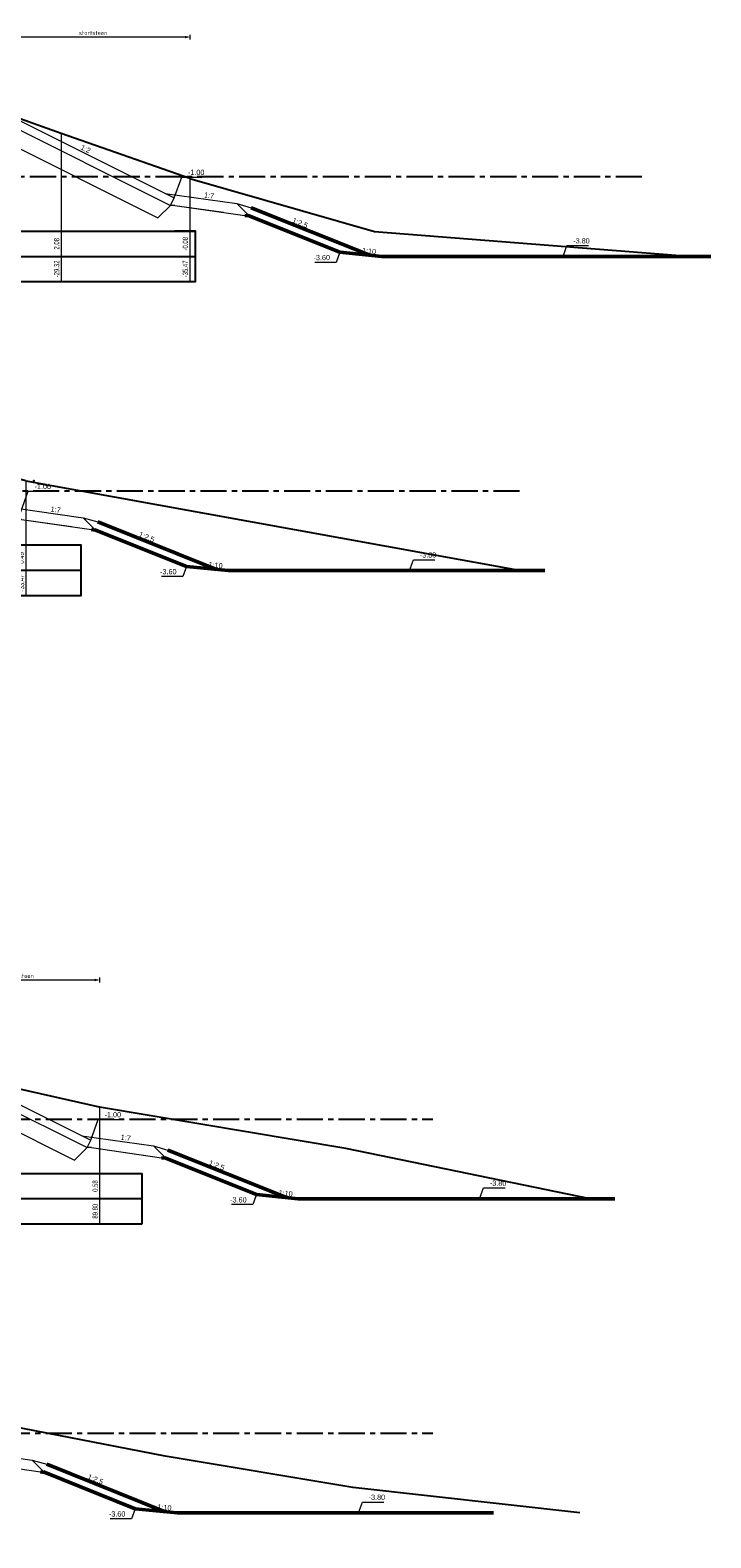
# Model space of a CAD drawing. Header units: metres. Extents: x -7 to 2281, y 7146 to 7816.
# Tile 28 of 29: x 2239 to 2271, y 7656 to 7728. Entities that reach past the tile are written whole.
import ezdxf
from ezdxf.enums import TextEntityAlignment as Align

# ---------------------------------------------------------------- set-up
doc = ezdxf.new("R2010")
doc.units = ezdxf.units.M
doc.linetypes.add('NAP', pattern=[20, 12.5, -2.5, 2.5, -2.5])
for name, color, linetype in [('BS-ZANDLIJN_NVV', 198, 'Continuous'), ('DP-BS-profiel', 2, 'Continuous'), ('DP-Matenbalk', 7, 'Continuous'), ('DP-Matenbalk_bestaandehoogten', 6, 'Continuous'), ('DP-NAP-lijn', 5, 'NAP')]:
    doc.layers.add(name, color=color, linetype=linetype)
for name, color, linetype, lineweight in [('DP-BS-maatvoering', 2, 'Continuous', 20), ('DP-BS-matenbalk_verlenglijnen', 253, 'Continuous', 0), ('DP-NW-maatvoering', 7, 'Continuous', 35), ('DP-NW-profiel', 4, 'Continuous', 50), ('maatvoering-lin', 7, 'Continuous', 20)]:
    doc.layers.add(name, color=color, linetype=linetype, lineweight=lineweight)
doc.styles.add('bestomschr', font='isocp.shx', dxfattribs={"width": 0.96})
doc.styles.add('StagCAD', font='StagCAD.ttf')
doc.dimstyles.new('bestaand 1_100', dxfattribs={"dimscale": 0.1, "dimtxt": 2, "dimasz": 0.8, "dimexe": 0, "dimexo": 0, "dimgap": 1, "dimtad": 1, "dimrnd": 0.001, "dimzin": 1, "dimdsep": 46, "dimtxsty": 'bestomschr', "dimblk1": 'DIM_PIJL', "dimblk2": 'DIM_PIJL', "dimsah": 1, "dimcen": 0.09, "dimse1": 1, "dimse2": 1, "dimclrd": 212, "dimclre": 1, "dimclrt": 2, "dimazin": 0, "dimtfac": 1, "dimtix": 1, "dimtmove": 0, "dimatfit": 3, "dimldrblk": 'RAD_PIJL', "dimfxl": 1, "dimtvp": 0.83, "dimtolj": 1, "dimtzin": 0, "dimlwd": 9, "dimlwe": 5, "dimarcsym": 0})
doc.dimstyles.new('leader 1_100', dxfattribs={"dimscale": 0.1, "dimtxt": 2.5, "dimasz": 2, "dimexe": 0, "dimexo": 0, "dimgap": 1, "dimtad": 1, "dimrnd": 0.001, "dimzin": 1, "dimdsep": 46, "dimtxsty": 'StagCAD', "dimblk": 'RAD_PIJL', "dimcen": 0.09, "dimse1": 1, "dimse2": 1, "dimclrd": 1, "dimclre": 1, "dimclrt": 7, "dimazin": 0, "dimtfac": 1, "dimtix": 1, "dimtmove": 0, "dimatfit": 0, "dimfxl": 1, "dimtvp": 0.83, "dimtolj": 1, "dimtzin": 0, "dimlwd": 15, "dimarcsym": 0})

# ---------------------------------------------------------------- blocks, each defined once
blk = doc.blocks.new('DIM_PIJL')
at = {"color": 1}
blk.add_line((0, 1.41), (0, -1.41), dxfattribs=at)
at = {"color": 1, "linetype": 'ByBlock'}
blk.add_solid([(-2.83, -0.75), (-2.83, 0.75), (0, 0)], dxfattribs=at)
blk = doc.blocks.new('*D141')
at = {"layer": 'Defpoints', "color": 0, "transparency": 16777216}
for p in [(2242.177, 7682.428), (2234.551, 7678.072), (2242.177, 7676.358)]:
    blk.add_point(p, dxfattribs=at)
at = {"layer": 'DP-BS-maatvoering', "color": 212, "lineweight": 9, "transparency": 16777216}
blk.add_line((2234.631, 7682.428), (2242.097, 7682.428), dxfattribs=at)
at = {"layer": 'DP-BS-maatvoering', "color": 212, "lineweight": 9, "transparency": 16777216, "xscale": 0.08000000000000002, "yscale": 0.08000000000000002, "zscale": 0.08000000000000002, "rotation": 180}
blk.add_blockref('DIM_PIJL', (2234.551, 7682.428), dxfattribs=at)
at = {"layer": 'DP-BS-maatvoering', "color": 212, "lineweight": 9, "transparency": 16777216, "xscale": 0.08000000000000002, "yscale": 0.08000000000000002, "zscale": 0.08000000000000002}
blk.add_blockref('DIM_PIJL', (2242.177, 7682.428), dxfattribs=at)
at = {"layer": 'DP-BS-maatvoering', "color": 2, "transparency": 16777216, "insert": (2238.364, 7682.628), "char_height": 0.2, "attachment_point": 5, "style": 'bestomschr'}
blk.add_mtext('\\A1;stortsteen', dxfattribs=at)
blk = doc.blocks.new('RAD_PIJL')
at = {"color": 1, "linetype": 'Continuous'}
blk.add_solid([(-2.83, -0.75), (-2.83, 0.75), (0, 0)], dxfattribs=at)
blk = doc.blocks.new('A$C1D5B72DA')
at = {"layer": 'DP-BS-matenbalk_verlenglijnen'}
for p, q in [((3.31, 2.523), (3.31, -4.992)), ((5.429, 2.3), (5.429, -4.992)), ((13.315, 0.566), (13.315, -4.992))]:
    blk.add_line(p, q, dxfattribs=at)
at = {"layer": 'DP-BS-profiel'}
for points in [[(-40.57, -0.55), (-36.658, 0.775), (-36.658, 0.775), (-29.561, 3.197), (-24.868, 4.776), (-20.888, 4.985), (-17.332, 4.948), (-1.403, 3.642), (-1.203, 3.642), (-1.203, 2.686), (0, 2.642), (3.31, 2.523), (5.429, 2.3), (5.43, 2), (13.315, 0.566)], [(41.661, -3.8), (30.817, -2.592), (21.847, -1.092), (13.315, 0.566)]]:
    blk.add_lwpolyline(points, dxfattribs=at)
at = {"layer": 'DP-Matenbalk'}
for points in [[(13.315, -3.792), (13.315, -3.792)], [(13.315, -4.992), (13.315, -4.992)]]:
    blk.add_lwpolyline(points, dxfattribs=at)
at = {"layer": 'DP-Matenbalk_bestaandehoogten', "width": 0.68}
for s, p in [('2.52', (3.31, -3.192)), ('2.30', (5.429, -3.192)), ('2.00', (5.846, -3.192)), ('0.57', (13.315, -3.192)), ('78.22', (3.31, -4.392)), ('80.34', (5.429, -4.392)), ('80.34', (5.846, -4.392)), ('88.23', (13.315, -4.392))]:
    blk.add_text(s, height=0.25, rotation=90, dxfattribs=at).set_placement(p, align=Align.BOTTOM_CENTER)
blk = doc.blocks.new('A$C279E5BED')
at = {"layer": 'DP-BS-matenbalk_verlenglijnen'}
for p, q in [((3.676, 2.505), (3.676, -4.992)), ((5.351, 2.294), (5.351, -4.992)), ((12.976, 0.58), (12.976, -4.992))]:
    blk.add_line(p, q, dxfattribs=at)
at = {"layer": 'DP-BS-profiel'}
blk.add_lwpolyline([(36.44, -3.8), (24.75, -1.4), (12.976, 0.58), (5.351, 2.294), (3.676, 2.505), (-1.298, 2.7), (-1.298, 3.736), (-1.578, 3.736), (-23.455, 5.002), (-26.82, 4.713), (-31.233, 3.209), (-35.152, 2.005), (-42.233, -0.55)], dxfattribs=at)
at = {"layer": 'DP-Matenbalk_bestaandehoogten', "width": 0.68}
for s, p in [('2.50', (3.676, -3.192)), ('2.29', (5.351, -3.192)), ('0.58', (12.976, -3.192)), ('80.50', (3.676, -4.392)), ('82.17', (5.351, -4.392)), ('89.80', (12.976, -4.392))]:
    blk.add_text(s, height=0.25, rotation=90, dxfattribs=at).set_placement(p, align=Align.BOTTOM_CENTER)
blk = doc.blocks.new('A$C1F8C3FFF')
at = {"layer": 'DP-BS-matenbalk_verlenglijnen'}
for p, q in [((3.488, 2.559), (3.488, -4.992)), ((5.333, 2.291), (5.333, -4.992)), ((12.519, 0.49), (12.519, -4.992))]:
    blk.add_line(p, q, dxfattribs=at)
at = {"layer": 'DP-BS-profiel'}
for p, q in [((3.488, 2.559), (0, 2.67)), ((5.333, 2.291), (3.488, 2.559)), ((12.519, 0.49), (5.333, 2.291))]:
    blk.add_line(p, q, dxfattribs=at)
blk.add_lwpolyline([(12.519, 0.49), (36.18, -3.8)], dxfattribs=at)
at = {"layer": 'DP-Matenbalk_bestaandehoogten', "width": 0.68}
for s, p in [('2.56', (3.416, -3.192)), ('2.29', (5.261, -3.192)), ('-24.44', (3.416, -4.392)), ('-26.29', (5.261, -4.392)), ('-33.47', (12.447, -4.392))]:
    blk.add_text(s, height=0.25, rotation=90, dxfattribs=at).set_placement(p, align=Align.CENTER)
blk.add_text('0.49', height=0.25, rotation=90, dxfattribs=at).set_placement((12.519, -3.192), align=Align.BOTTOM_CENTER)
blk = doc.blocks.new('A$C2E567382')
at = {"layer": 'DP-BS-matenbalk_verlenglijnen'}
for p, q in [((1.071, 3.171), (1.071, -4.992)), ((4.168, 2.075), (4.168, -4.992)), ((10.316, -0.079), (10.316, -4.992))]:
    blk.add_line(p, q, dxfattribs=at)
at = {"layer": 'DP-BS-profiel'}
blk.add_lwpolyline([(10.316, -0.079), (19.135, -2.6), (34.354, -3.8)], dxfattribs=at)
blk.add_polyline3d([(10.316, -0.079, 0), (4.168, 2.075, 0), (1.071, 3.171, 0), (0, 3.313, 0), (-3.799, 3.478, 0), (-19.316, 4.234, 0), (-22.328, 4.369, 0), (-23.951, 4.637, 0), (-25.069, 4.71, 0), (-25.892, 5.027, 0), (-27.249, 5.082, 0), (-30.419, 3.303, 0), (-33.936, 2.96, 0), (-37.417, 0.724, 0), (-39.308, -0.45, 0), (-40.474, -0.45, 0), (-42.764, 0.591, 0)], dxfattribs=at)
at = {"layer": 'DP-Matenbalk_bestaandehoogten', "width": 0.68}
for s, p in [('3.17', (1.053, -3.192)), ('2.08', (4.151, -3.192)), ('-0.08', (10.298, -3.192)), ('-26.22', (1.053, -4.392)), ('-29.32', (4.151, -4.392)), ('-35.47', (10.298, -4.392))]:
    blk.add_text(s, height=0.25, rotation=90, dxfattribs=at).set_placement(p, align=Align.BOTTOM_CENTER)
blk = doc.blocks.new('*D188')
at = {"layer": 'Defpoints', "color": 0, "transparency": 16777216}
for p in [(2237.257, 7727.457), (2237.257, 7723.949), (2246.503, 7720.699)]:
    blk.add_point(p, dxfattribs=at)
at = {"layer": 'DP-BS-maatvoering', "color": 212, "lineweight": 9, "transparency": 16777216}
blk.add_line((2246.423, 7727.457), (2237.337, 7727.457), dxfattribs=at)
at = {"layer": 'DP-BS-maatvoering', "color": 212, "lineweight": 9, "transparency": 16777216, "xscale": 0.08000000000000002, "yscale": 0.08000000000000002, "zscale": 0.08000000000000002, "rotation": 180}
blk.add_blockref('DIM_PIJL', (2237.257, 7727.457), dxfattribs=at)
at = {"layer": 'DP-BS-maatvoering', "color": 212, "lineweight": 9, "transparency": 16777216, "xscale": 0.08000000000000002, "yscale": 0.08000000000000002, "zscale": 0.08000000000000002}
blk.add_blockref('DIM_PIJL', (2246.503, 7727.457), dxfattribs=at)
at = {"layer": 'DP-BS-maatvoering', "color": 2, "transparency": 16777216, "insert": (2241.88, 7727.657), "char_height": 0.2, "attachment_point": 5, "style": 'bestomschr'}
blk.add_mtext('\\A1;stortsteen', dxfattribs=at)
blk = doc.blocks.new('A$C10D54E88')
at = {"layer": 'DP-NW-profiel', "lineweight": 18}
for p, q in [((-0.424, 0.212), (2.991, -0.276)), ((0.03, -0.358), (-0.179, -0.358)), ((0.03, -0.358), (3.384, -0.837)), ((2.991, -0.276), (3.684, -0.476)), ((2.991, -0.276), (3.58, -0.865))]:
    blk.add_line(p, q, dxfattribs=at)
at = {"layer": 'DP-NW-profiel'}
for p, q in [((3.684, -0.476), (9.354, -2.744)), ((3.384, -0.837), (3.58, -0.865)), ((9.918, -2.8), (25.046, -2.8))]:
    blk.add_line(p, q, dxfattribs=at)
blk.add_lwpolyline([(3.536, -0.847), (7.918, -2.6), (9.918, -2.8)], dxfattribs=at)
at = {"layer": 'DP-NW-maatvoering', "style": 'StagCAD'}
for s, rotation, p in [('1:2.5', 338.19859, (5.945, -1.38)), ('1:10', 354.28941, (9.294, -2.738))]:
    blk.add_text(s, height=0.25, rotation=rotation, dxfattribs=at).set_placement(p, align=Align.BOTTOM_CENTER)
at = {"layer": 'maatvoering-lin', "style": 'StagCAD'}
blk.add_text('1:7', height=0.25, rotation=351.8699, dxfattribs=at).set_placement((1.642, -0.083), align=Align.BOTTOM_CENTER)
at = {"layer": 'DP-NW-maatvoering', "annotation_type": 0, "has_hookline": 1, "text_width": 0.725}
for points, hookline_direction in [([(7.918, -2.6), (7.746, -3.08), (7.546, -3.08)], 1), ([(18.585, -2.801), (18.772, -2.28), (18.972, -2.28)], 0)]:
    blk.add_leader(points, dimstyle='leader 1_100', override={"dimgap": 1, "dimtad": 1}, dxfattribs=dict(at, hookline_direction=hookline_direction))
at = {"layer": 'DP-NW-maatvoering', "color": 7, "char_height": 0.25, "style": 'StagCAD', "bg_fill": 3, "box_fill_scale": 1, "bg_fill_color": 256, "bg_fill_transparency": 0}
for s, insert, attachment_point in [('\\A1;-3.80', (19.072, -2.18), 7), ('\\A1;-3.60', (7.446, -2.98), 9)]:
    blk.add_mtext(s, dxfattribs=dict(at, insert=insert, attachment_point=attachment_point))

msp = doc.modelspace()

# ---------------------------------------------------------------- linework, layer by layer
at = {"layer": 'BS-ZANDLIJN_NVV'}
for p in [(2239.047, 7706.268), (2242.177, 7676.358)]:
    msp.add_point(p, dxfattribs=at)
at = {"layer": 'DP-BS-matenbalk_verlenglijnen'}
msp.add_polyline3d([(2242.177, 7676.358, 0), (2242.177, 7676.358, 0)], dxfattribs=at)
at = {"layer": 'DP-Matenbalk'}
for points in [[(2245.766, 7715.786), (2246.766, 7715.786), (2246.766, 7718.186), (2245.766, 7718.186)], [(2240.312, 7700.786), (2241.312, 7700.786), (2241.312, 7703.186), (2240.312, 7703.186)]]:
    msp.add_lwpolyline(points, dxfattribs=at)
for points in [[(2183.033, 7718.186, 0), (2246.766, 7718.186, 0)], [(2183.033, 7718.186, 0), (2183.033, 7715.786, 0), (2189.033, 7715.786, 0), (2246.766, 7715.786, 0)], [(2183.033, 7716.986, 0), (2246.766, 7716.986, 0)], [(2240.312, 7703.186, 0), (2190.136, 7703.186, 0)], [(2241.312, 7701.986, 0), (2189.705, 7701.986, 0)], [(2189.705, 7700.786, 0), (2240.312, 7700.786, 0)], [(2171.612, 7673.186, 0), (2244.221, 7673.186, 0)], [(2171.612, 7673.186, 0), (2171.612, 7670.786, 0), (2177.612, 7670.786, 0), (2244.221, 7670.786, 0)], [(2244.221, 7670.784, 0), (2244.221, 7673.184, 0)], [(2171.612, 7671.986, 0), (2244.221, 7671.986, 0)]]:
    msp.add_polyline3d(points, dxfattribs=at)
at = {"layer": 'DP-NAP-lijn', "ltscale": 0.1}
for p, q in [((2268.107, 7720.778), (2183.033, 7720.778)), ((2262.257, 7705.778), (2183.136, 7705.778)), ((2171.612, 7675.778), (2258.107, 7675.778))]:
    msp.add_line(p, q, dxfattribs=at)
msp.add_lwpolyline([(2171.612, 7660.778), (2258.107, 7660.778)], dxfattribs=at)
at = {"layer": 'DP-NW-profiel', "lineweight": 18}
for p, q in [((2237.139, 7724.087), (2245.753, 7719.779)), ((2236.762, 7722.933), (2244.978, 7718.825)), ((2237.176, 7723.62), (2245.574, 7719.422)), ((2244.978, 7718.825), (2245.574, 7719.422)), ((2245.574, 7719.422), (2245.753, 7719.779)), ((2245.782, 7719.422), (2245.574, 7719.422)), ((2245.782, 7719.422), (2248.114, 7719.089)), ((2238.449, 7704.42), (2240.848, 7704.078)), ((2233.767, 7678.778), (2241.767, 7674.778)), ((2233.806, 7678.312), (2241.588, 7674.421)), ((2233.391, 7677.625), (2240.992, 7673.824)), ((2241.588, 7674.421), (2241.767, 7674.778)), ((2240.992, 7673.824), (2241.588, 7674.421)), ((2241.796, 7674.421), (2241.588, 7674.421)), ((2241.796, 7674.421), (2244.5, 7674.034))]:
    msp.add_line(p, q, dxfattribs=at)
at = {"layer": 'DP-NW-profiel'}
for points in [[(2271.402, 7716.979), (2255.84, 7716.979)], [(2263.118, 7701.978), (2248.506, 7701.978)], [(2251.854, 7671.978), (2266.44, 7671.978)]]:
    msp.add_lwpolyline(points, dxfattribs=at)

# ---------------------------------------------------------------- block references
msp.add_blockref('A$C10D54E88', (2235.975, 7659.778), dxfattribs=at)

# ---------------------------------------------------------------- texts
at = {"layer": 'maatvoering-lin', "style": 'StagCAD'}
msp.add_text('1:2', height=0.25, rotation=333.43495, dxfattribs=at).set_placement((2241.436, 7721.938), align=Align.BOTTOM_CENTER)

# ---------------------------------------------------------------- dimensions: what is measured, and where the dimension line sits
at = {"layer": 'DP-BS-maatvoering'}
dim = msp.add_linear_dim(base=(2242.177, 7682.428), p1=(2234.551, 7678.072), p2=(2242.177, 7676.358), text='stortsteen', dimstyle='bestaand 1_100', dxfattribs=at)
dim.commit()
dim.dimension.update_dxf_attribs({"geometry": '*D141', "text_midpoint": (2238.364, 7682.628)})

# ---------------------------------------------------------------- leaders
at = {"layer": 'DP-NW-maatvoering', "annotation_type": 0, "has_hookline": 1, "hookline_direction": 0, "text_width": 0.675}
for points in [[(2245.753, 7719.779), (2246.112, 7720.768), (2246.312, 7720.768)], [(2238.419, 7704.778), (2238.779, 7705.767), (2238.979, 7705.767)], [(2241.767, 7674.778), (2242.126, 7675.767), (2242.326, 7675.767)]]:
    msp.add_leader(points, dimstyle='leader 1_100', override={"dimgap": 1, "dimtad": 1}, dxfattribs=at)

# ---------------------------------------------------------------- next in the draw order: block references
at = {"layer": 'DP-NW-profiel'}
for name, p in [('A$C10D54E88', (2245.753, 7719.779)), ('A$C10D54E88', (2238.419, 7704.778)), ('A$C10D54E88', (2241.767, 7674.778)), ('A$C1D5B72DA', (2223.472, 7660.778))]:
    msp.add_blockref(name, p, dxfattribs=at)

# ---------------------------------------------------------------- next in the draw order: texts
at = {"layer": 'DP-NW-maatvoering', "color": 7, "char_height": 0.25, "attachment_point": 7, "style": 'StagCAD', "bg_fill": 3, "box_fill_scale": 1, "bg_fill_color": 256, "bg_fill_transparency": 0}
for insert in [(2246.412, 7720.868), (2239.079, 7705.867), (2242.426, 7675.867)]:
    msp.add_mtext('\\A1;-1.00', dxfattribs=dict(at, insert=insert))

# ---------------------------------------------------------------- next in the draw order: block references
at = {"layer": 'DP-NW-profiel'}
for name, p in [('A$C2E567382', (2236.186, 7720.778)), ('A$C1F8C3FFF', (2226.138, 7705.778)), ('A$C279E5BED', (2229.2, 7675.778))]:
    msp.add_blockref(name, p, dxfattribs=at)

# ---------------------------------------------------------------- next in the draw order: dimensions: what is measured, and where the dimension line sits
at = {"layer": 'DP-BS-maatvoering'}
dim = msp.add_linear_dim(base=(2237.257, 7727.457), p1=(2246.503, 7720.699), p2=(2237.257, 7723.949), angle=180, text='stortsteen', dimstyle='bestaand 1_100', dxfattribs=at)
dim.commit()
dim.dimension.update_dxf_attribs({"geometry": '*D188', "text_midpoint": (2241.88, 7727.657)})

doc.saveas('drawing.dxf')
